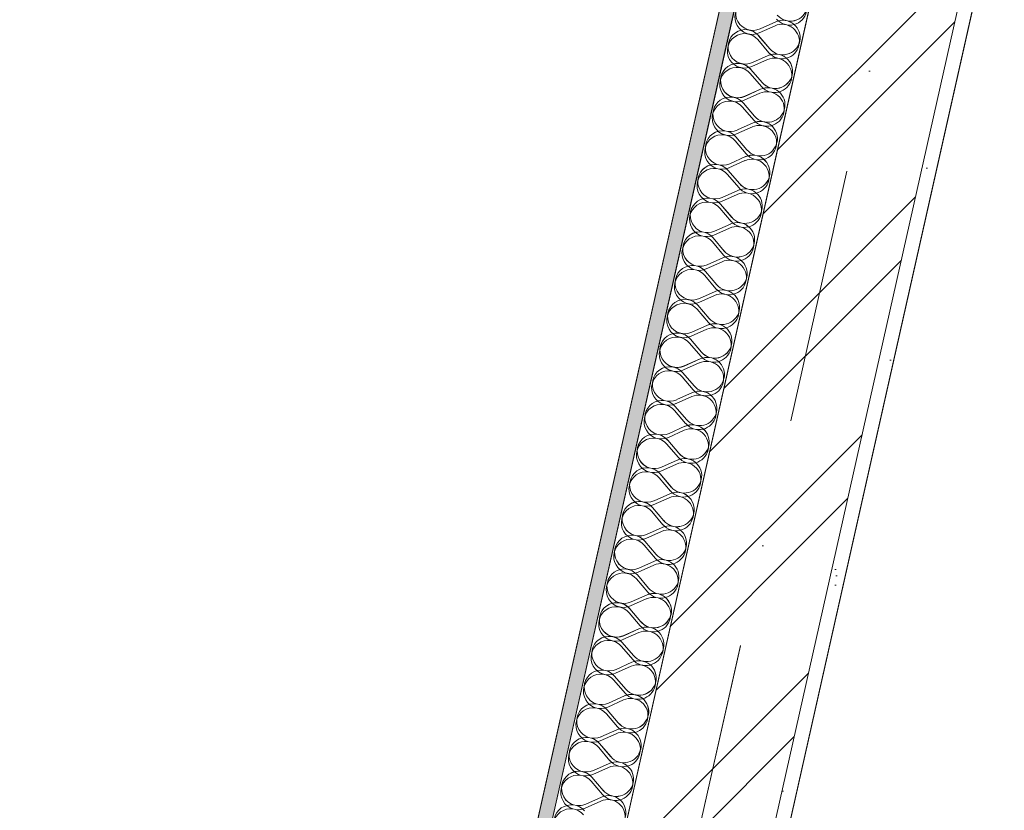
# Model space of a CAD drawing. Header units: millimetres. Extents: x -7145531 to -6681560, y 6117368 to 6219355.
# Tile 104 of 144: x -6935206 to -6933849, y 6141357 to 6142447. Entities that reach past the tile are written whole.
import ezdxf
from ezdxf.enums import TextEntityAlignment as Align

# ---------------------------------------------------------------- set-up
doc = ezdxf.new("R2010")
doc.units = ezdxf.units.MM
doc.header["$MEASUREMENT"] = 0
doc.linetypes.add('Штрихпунктирная', pattern=[670.277762, 352.777767, -176.388884, 0, -141.111112])
for name, color, linetype in [('S - квартира_помещение.АР', 7, 'Continuous'), ('S - МОП.АР', 7, 'Continuous'), ('АР-Стены_внешние_.АР', 7, 'Continuous'), ('АР-Стены_Перегородки_межквартирные_200.АР', 7, 'Continuous'), ('АР-Чертеж-Оси_Осевые размеры.АР', 7, 'Continuous')]:
    doc.layers.add(name, color=color, linetype=linetype)
for name, color, linetype, lineweight in [('АР-Стены_внешние_.АР_Ном._пера__1', 7, 'Continuous', 0), ('АР-Стены_Перегородки_межквартирные_200.АР_Ном._пера__1', 7, 'Continuous', 15), ('АР-Чертеж-Оси_Осевые размеры.АР_Ном._пера__120', 7, 'Continuous', 0)]:
    doc.layers.add(name, color=color, linetype=linetype, lineweight=lineweight)
doc.styles.add('РЎР“Р•РќР•Р\xa0Р\x98Р\xa0_РЎРўР\x98Р›Р¬_3', font='GOTHIC.TTF')
pattern_1 = [(45, (-6566190.34, 6563027.8), (-111.369318, 111.369318), [0, -105, 0, -157.5]), (110, (-6565840.34, 6563027.8), (148.001588, 53.868173), [0, -77, 0, -133])]
pattern_2 = [(45, (-6338440.43, 6562625.56), (-111.369318, 111.369318), [0, -105, 0, -157.5]), (110, (-6338090.43, 6562625.56), (148.001588, 53.868173), [0, -77, 0, -133])]

# ---------------------------------------------------------------- blocks, each defined once
blk = doc.blocks.new('Стена_9_8', base_point=(-7161756.7, 6142903.6))
at = {"layer": 'АР-Стены_внешние_.АР', "linetype": 'Continuous', "lineweight": 0, "true_color": 0x000000}
h = blk.add_hatch(dxfattribs=at)
h.set_pattern_fill('БЛОКИ_БЕТОННЫЕ_ЭФФЕКТИВН_71', color=18, style=0, pattern_type=2)
h.set_pattern_definition([(45, (-6566190.34, 6562677.8), (-127.279217, 127.279217), [])])
h.paths.add_polyline_path([(-7162334.3, 6139876.3), (-7161659.2, 6142881.7), (-7161854.3, 6142925.5), (-7162529.4, 6139920.1)])
h = blk.add_hatch(dxfattribs=at)
h.set_pattern_fill('ШТУКАТУРКА__ГИПС_01_0008', color=18, style=0, pattern_type=2)
h.set_pattern_definition(pattern_1)
h.paths.add_polyline_path([(-7162314.8, 6139871.9), (-7161639.6, 6142877.3), (-7161659.2, 6142881.7), (-7162334.3, 6139876.3)])
at = {"layer": 'АР-Стены_внешние_.АР_Ном._пера__1', "color": 7, "linetype": 'Continuous', "lineweight": 15}
blk.add_line((-7162334.3, 6139876.3), (-7161659.2, 6142881.7), dxfattribs=at)
at = {"layer": 'АР-Стены_внешние_.АР_Ном._пера__1', "color": 7, "linetype": 'Continuous', "lineweight": 15, "flags": 128}
blk.add_lwpolyline([(-7161854.3, 6142925.5), (-7162529.4, 6139920.1)], dxfattribs=at)
at = {"layer": 'АР-Стены_внешние_.АР_Ном._пера__1', "color": 7, "linetype": 'Continuous', "lineweight": 0, "flags": 128}
blk.add_lwpolyline([(-7162314.8, 6139871.9), (-7161639.6, 6142877.3)], dxfattribs=at)
blk = doc.blocks.new('*X424', base_point=(-6566190.3, 6562677.8))
at = {"layer": 'АР-Стены_внешние_.АР_Ном._пера__1', "color": 7, "linetype": 'Continuous', "lineweight": 0}
for p, q in [((-7161935.6, 6142836.7), (-7161913.9, 6142846.4)), ((-7161937.7, 6142827.4), (-7161922.3, 6142809.3)), ((-7161946.1, 6142790.2), (-7161924.4, 6142800)), ((-7161948.2, 6142780.9), (-7161932.7, 6142762.8)), ((-7161956.5, 6142743.8), (-7161934.8, 6142753.5)), ((-7161958.6, 6142734.5), (-7161943.1, 6142716.3)), ((-7161966.9, 6142697.3), (-7161945.2, 6142707.1)), ((-7161969, 6142688), (-7161953.6, 6142669.9)), ((-7161977.4, 6142650.8), (-7161955.7, 6142660.6)), ((-7161979.5, 6142641.5), (-7161964, 6142623.4)), ((-7161987.8, 6142604.4), (-7161966.1, 6142614.1)), ((-7161989.9, 6142595.1), (-7161974.4, 6142577)), ((-7161998.2, 6142557.9), (-7161976.5, 6142567.7)), ((-7162000.3, 6142548.6), (-7161984.9, 6142530.5)), ((-7162008.7, 6142511.4), (-7161987, 6142521.2)), ((-7162010.8, 6142502.2), (-7161995.3, 6142484)), ((-7162019.1, 6142465), (-7161997.4, 6142474.7)), ((-7162021.2, 6142455.7), (-7162005.7, 6142437.6)), ((-7162029.6, 6142418.5), (-7162007.8, 6142428.3)), ((-7162031.6, 6142409.2), (-7162016.2, 6142391.1)), ((-7162040, 6142372.1), (-7162018.3, 6142381.8)), ((-7162042.1, 6142362.8), (-7162026.6, 6142344.7)), ((-7162050.4, 6142325.6), (-7162028.7, 6142335.4)), ((-7162052.5, 6142316.3), (-7162037.1, 6142298.2)), ((-7162060.9, 6142279.1), (-7162039.1, 6142288.9)), ((-7162062.9, 6142269.8), (-7162047.5, 6142251.7)), ((-7162071.3, 6142232.7), (-7162049.6, 6142242.4)), ((-7162073.4, 6142223.4), (-7162057.9, 6142205.3)), ((-7162081.7, 6142186.2), (-7162060, 6142196)), ((-7162083.8, 6142176.9), (-7162068.4, 6142158.8)), ((-7162092.2, 6142139.8), (-7162070.4, 6142149.5)), ((-7162094.2, 6142130.5), (-7162078.8, 6142112.3)), ((-7162102.6, 6142093.3), (-7162080.9, 6142103.1)), ((-7162104.7, 6142084), (-7162089.2, 6142065.9)), ((-7162113, 6142046.8), (-7162091.3, 6142056.6)), ((-7162115.1, 6142037.5), (-7162099.7, 6142019.4)), ((-7162123.5, 6142000.4), (-7162101.8, 6142010.1)), ((-7162125.6, 6141991.1), (-7162110.1, 6141973)), ((-7162133.9, 6141953.9), (-7162112.2, 6141963.7)), ((-7162136, 6141944.6), (-7162120.5, 6141926.5)), ((-7162144.3, 6141907.4), (-7162122.6, 6141917.2)), ((-7162146.4, 6141898.2), (-7162131, 6141880)), ((-7162154.8, 6141861), (-7162133.1, 6141870.7)), ((-7162156.9, 6141851.7), (-7162141.4, 6141833.6)), ((-7162165.2, 6141814.5), (-7162143.5, 6141824.3)), ((-7162167.3, 6141805.2), (-7162151.8, 6141787.1)), ((-7162175.6, 6141768.1), (-7162153.9, 6141777.8))]:
    blk.add_line(p, q, dxfattribs=at)
for centre, start, end in [((-7161945.4, 6142858.4), 40.4718, 294.2116), ((-7161893.7, 6142871.2), 220.4718, 347.3417), ((-7161955.8, 6142811.9), 40.4718, 294.2116), ((-7161904.2, 6142824.7), 347.3417, 114.2116), ((-7161904.2, 6142824.7), 220.4718, 347.3417), ((-7161914.6, 6142778.3), 347.3417, 114.2116), ((-7161966.3, 6142765.5), 40.4718, 294.2116), ((-7161914.6, 6142778.3), 220.4718, 347.3417), ((-7161925, 6142731.8), 347.3417, 114.2116), ((-7161976.7, 6142719), 40.4718, 294.2116), ((-7161925, 6142731.8), 220.4718, 347.3417), ((-7161935.5, 6142685.3), 347.3417, 114.2116), ((-7161987.1, 6142672.5), 40.4718, 294.2116), ((-7161935.5, 6142685.3), 220.4718, 347.3417), ((-7161945.9, 6142638.9), 347.3417, 114.2116), ((-7161997.6, 6142626.1), 40.4718, 294.2116), ((-7161945.9, 6142638.9), 220.4718, 347.3417), ((-7161956.3, 6142592.4), 347.3417, 114.2116), ((-7162008, 6142579.6), 40.4718, 294.2116), ((-7161956.3, 6142592.4), 220.4718, 347.3417), ((-7161966.8, 6142546), 347.3417, 114.2116), ((-7162018.4, 6142533.2), 40.4718, 294.2116), ((-7161966.8, 6142546), 220.4718, 347.3417), ((-7161977.2, 6142499.5), 347.3417, 114.2116), ((-7162028.9, 6142486.7), 40.4718, 294.2116), ((-7161977.2, 6142499.5), 220.4718, 347.3417), ((-7161987.6, 6142453), 347.3417, 114.2116), ((-7162039.3, 6142440.2), 40.4718, 294.2116), ((-7161987.6, 6142453), 220.4718, 347.3417), ((-7161998.1, 6142406.6), 347.3417, 114.2116), ((-7162049.8, 6142393.8), 40.4718, 294.2116), ((-7161998.1, 6142406.6), 220.4718, 347.3417), ((-7162008.5, 6142360.1), 347.3417, 114.2116), ((-7162060.2, 6142347.3), 40.4718, 294.2116), ((-7162008.5, 6142360.1), 220.4718, 347.3417), ((-7162018.9, 6142313.6), 347.3417, 114.2116), ((-7162070.6, 6142300.9), 40.4718, 294.2116), ((-7162018.9, 6142313.6), 220.4718, 347.3417), ((-7162029.4, 6142267.2), 347.3417, 114.2116), ((-7162081.1, 6142254.4), 40.4718, 294.2116), ((-7162029.4, 6142267.2), 220.4718, 347.3417), ((-7162039.8, 6142220.7), 347.3417, 114.2116), ((-7162091.5, 6142207.9), 40.4718, 294.2116), ((-7162039.8, 6142220.7), 220.4718, 347.3417), ((-7162050.2, 6142174.3), 347.3417, 114.2116), ((-7162101.9, 6142161.5), 40.4718, 294.2116), ((-7162050.2, 6142174.3), 220.4718, 347.3417), ((-7162060.7, 6142127.8), 347.3417, 114.2116), ((-7162112.4, 6142115), 40.4718, 294.2116), ((-7162060.7, 6142127.8), 220.4718, 347.3417), ((-7162071.1, 6142081.3), 347.3417, 114.2116), ((-7162122.8, 6142068.5), 40.4718, 294.2116), ((-7162071.1, 6142081.3), 220.4718, 347.3417), ((-7162081.6, 6142034.9), 347.3417, 114.2116), ((-7162133.2, 6142022.1), 40.4718, 294.2116), ((-7162081.6, 6142034.9), 220.4718, 347.3417), ((-7162092, 6141988.4), 347.3417, 114.2116), ((-7162143.7, 6141975.6), 40.4718, 294.2116), ((-7162092, 6141988.4), 220.4718, 347.3417), ((-7162102.4, 6141942), 347.3417, 114.2116), ((-7162154.1, 6141929.2), 40.4718, 294.2116), ((-7162102.4, 6141942), 220.4718, 347.3417), ((-7162112.9, 6141895.5), 347.3417, 114.2116), ((-7162164.5, 6141882.7), 40.4718, 294.2116), ((-7162112.9, 6141895.5), 220.4718, 347.3417), ((-7162123.3, 6141849), 347.3417, 114.2116), ((-7162175, 6141836.2), 40.4718, 294.2116), ((-7162123.3, 6141849), 220.4718, 347.3417), ((-7162133.7, 6141802.6), 347.3417, 114.2116), ((-7162185.4, 6141789.8), 40.4718, 294.2116), ((-7162133.7, 6141802.6), 220.4718, 347.3417), ((-7162144.2, 6141756.1), 347.3417, 114.2116), ((-7162195.8, 6141743.3), 40.4718, 294.2116)]:
    blk.add_arc(centre, 23.8, start, end, dxfattribs=at)
blk = doc.blocks.new('Стена_163_8', base_point=(-7164340.2, 6132132.6))
at = {"layer": 'АР-Стены_внешние_.АР', "linetype": 'Continuous', "lineweight": 0, "true_color": 0x000000}
h = blk.add_hatch(dxfattribs=at)
h.set_pattern_fill('ШТУКАТУРКА__ГИПС_01_0008', color=18, style=0, pattern_type=2)
h.set_pattern_definition(pattern_1)
h.paths.add_polyline_path([(-7161215.8, 6146317.8), (-7164394.4, 6132165.3), (-7164374.8, 6132160.9), (-7161196.3, 6146313.5)])
at = {"layer": 'АР-Стены_внешние_.АР_Ном._пера__1', "color": 7, "linetype": 'Continuous', "lineweight": 0}
blk.add_line((-7161196.3, 6146313.5), (-7164374.8, 6132160.9), dxfattribs=at)
at = {"layer": 'АР-Стены_внешние_.АР_Ном._пера__1', "color": 7, "linetype": 'Continuous', "lineweight": 0, "flags": 128}
for points in [[(-7161215.8, 6146317.8), (-7164394.4, 6132165.3)], [(-7164277.3, 6132139), (-7161098.7, 6146291.6)]]:
    blk.add_lwpolyline(points, dxfattribs=at)
at = {"layer": 'АР-Стены_внешние_.АР', "color": 7, "lineweight": 0}
blk.add_blockref('*X424', (-6566190.3, 6562677.8), dxfattribs=at)
blk = doc.blocks.new('Стандартный Маркер Сетки[63]_8', base_point=(-7160680.9, 6147693.7))
at = {"layer": 'АР-Чертеж-Оси_Осевые размеры.АР_Ном._пера__120', "color": 7, "linetype": 'Штрихпунктирная', "lineweight": 0}
blk.add_line((-7160787.5, 6147219.2), (-7165571.2, 6125919.8), dxfattribs=at)
at = {"layer": 'АР-Чертеж-Оси_Осевые размеры.АР_Ном._пера__120', "color": 7, "lineweight": 0, "style": 'РЎР“Р•РќР•Р\xa0Р\x98Р\xa0_РЎРўР\x98Р›Р¬_3'}
blk.add_attdef('AC_MarkerText_1', text='', height=350, rotation=347.3417, dxfattribs=at).set_placement((-7165717.5, 6125138.4), align=Align.TOP_CENTER)
blk = doc.blocks.new('Стандартный Маркер Сетки[83]_8', base_point=(-7160680.9, 6147693.7))
at = {"layer": 'АР-Чертеж-Оси_Осевые размеры.АР_Ном._пера__120', "color": 7, "linetype": 'Штрихпунктирная', "lineweight": 0}
blk.add_line((-7160787.5, 6147219.2), (-7165571.2, 6125919.8), dxfattribs=at)
at = {"layer": 'АР-Чертеж-Оси_Осевые размеры.АР_Ном._пера__120', "color": 7, "lineweight": 0, "style": 'РЎР“Р•РќР•Р\xa0Р\x98Р\xa0_РЎРўР\x98Р›Р¬_3'}
blk.add_attdef('AC_MarkerText_1', text='', height=350, rotation=347.3417, dxfattribs=at).set_placement((-7165717.5, 6125138.4), align=Align.TOP_CENTER)
blk = doc.blocks.new('Стена_231_3', base_point=(-6934006.8, 6142501.4))
at = {"layer": 'АР-Стены_внешние_.АР', "linetype": 'Continuous', "lineweight": 0, "true_color": 0x000000}
h = blk.add_hatch(dxfattribs=at)
h.set_pattern_fill('БЛОКИ_БЕТОННЫЕ_ЭФФЕКТИВН_7A', color=18, style=0, pattern_type=2)
h.set_pattern_definition([(45, (-6338440.43, 6562275.56), (-127.279217, 127.279217), [])])
h.paths.add_polyline_path([(-6934584.4, 6139474.1), (-6933909.3, 6142479.4), (-6934104.4, 6142523.3), (-6934779.5, 6139517.9)])
h = blk.add_hatch(dxfattribs=at)
h.set_pattern_fill('ШТУКАТУРКА__ГИПС_01_0003', color=18, style=0, pattern_type=2)
h.set_pattern_definition(pattern_2)
h.paths.add_polyline_path([(-6934564.9, 6139469.7), (-6933889.7, 6142475.1), (-6933909.3, 6142479.4), (-6934584.4, 6139474.1)])
at = {"layer": 'АР-Стены_внешние_.АР_Ном._пера__1', "color": 7, "linetype": 'Continuous', "lineweight": 15}
blk.add_line((-6934584.4, 6139474.1), (-6933909.3, 6142479.4), dxfattribs=at)
at = {"layer": 'АР-Стены_внешние_.АР_Ном._пера__1', "color": 7, "linetype": 'Continuous', "lineweight": 15, "flags": 128}
blk.add_lwpolyline([(-6934104.4, 6142523.3), (-6934779.5, 6139517.9)], dxfattribs=at)
at = {"layer": 'АР-Стены_внешние_.АР_Ном._пера__1', "color": 7, "linetype": 'Continuous', "lineweight": 0, "flags": 128}
blk.add_lwpolyline([(-6934564.9, 6139469.7), (-6933889.7, 6142475.1)], dxfattribs=at)
blk = doc.blocks.new('*X873', base_point=(-6338440.4, 6562275.6))
at = {"layer": 'АР-Стены_Перегородки_межквартирные_200.АР_Ном._пера__1', "color": 7, "linetype": 'Continuous', "lineweight": 0}
for p, q in [((-6934186.7, 6142428.9), (-6934165, 6142438.7)), ((-6934188.8, 6142419.7), (-6934173.4, 6142401.5)), ((-6934197.2, 6142382.5), (-6934175.5, 6142392.2)), ((-6934199.3, 6142373.2), (-6934183.8, 6142355.1)), ((-6934207.6, 6142336), (-6934185.9, 6142345.8)), ((-6934209.7, 6142326.7), (-6934194.2, 6142308.6)), ((-6934218, 6142289.6), (-6934196.3, 6142299.3)), ((-6934220.1, 6142280.3), (-6934204.7, 6142262.2)), ((-6934228.5, 6142243.1), (-6934206.8, 6142252.9)), ((-6934230.6, 6142233.8), (-6934215.1, 6142215.7)), ((-6934238.9, 6142196.6), (-6934217.2, 6142206.4)), ((-6934241, 6142187.3), (-6934225.5, 6142169.2)), ((-6934249.3, 6142150.2), (-6934227.6, 6142159.9)), ((-6934251.4, 6142140.9), (-6934236, 6142122.8)), ((-6934259.8, 6142103.7), (-6934238.1, 6142113.5)), ((-6934261.9, 6142094.4), (-6934246.4, 6142076.3)), ((-6934270.2, 6142057.3), (-6934248.5, 6142067)), ((-6934272.3, 6142048), (-6934256.8, 6142029.8)), ((-6934280.6, 6142010.8), (-6934258.9, 6142020.6)), ((-6934282.7, 6142001.5), (-6934267.3, 6141983.4)), ((-6934291.1, 6141964.3), (-6934269.4, 6141974.1)), ((-6934293.2, 6141955), (-6934277.7, 6141936.9)), ((-6934301.5, 6141917.9), (-6934279.8, 6141927.6)), ((-6934303.6, 6141908.6), (-6934288.2, 6141890.5)), ((-6934312, 6141871.4), (-6934290.2, 6141881.2)), ((-6934314, 6141862.1), (-6934298.6, 6141844)), ((-6934322.4, 6141824.9), (-6934300.7, 6141834.7)), ((-6934324.5, 6141815.7), (-6934309, 6141797.5)), ((-6934332.8, 6141778.5), (-6934311.1, 6141788.2)), ((-6934334.9, 6141769.2), (-6934319.5, 6141751.1)), ((-6934343.3, 6141732), (-6934321.5, 6141741.8)), ((-6934345.3, 6141722.7), (-6934329.9, 6141704.6)), ((-6934353.7, 6141685.6), (-6934332, 6141695.3)), ((-6934355.8, 6141676.3), (-6934340.3, 6141658.2)), ((-6934364.1, 6141639.1), (-6934342.4, 6141648.9)), ((-6934366.2, 6141629.8), (-6934350.8, 6141611.7)), ((-6934374.6, 6141592.6), (-6934352.8, 6141602.4)), ((-6934376.6, 6141583.3), (-6934361.2, 6141565.2)), ((-6934385, 6141546.2), (-6934363.3, 6141555.9)), ((-6934387.1, 6141536.9), (-6934371.6, 6141518.8)), ((-6934395.4, 6141499.7), (-6934373.7, 6141509.5)), ((-6934397.5, 6141490.4), (-6934382.1, 6141472.3)), ((-6934405.9, 6141453.2), (-6934384.1, 6141463)), ((-6934408, 6141444), (-6934392.5, 6141425.8)), ((-6934416.3, 6141406.8), (-6934394.6, 6141416.6)), ((-6934418.4, 6141397.5), (-6934402.9, 6141379.4)), ((-6934426.7, 6141360.3), (-6934405, 6141370.1))]:
    blk.add_line(p, q, dxfattribs=at)
for centre, start, end in [((-6934196.5, 6142450.7), 40.4725, 294.2123), ((-6934144.8, 6142463.5), 220.4725, 347.3424), ((-6934155.3, 6142417), 347.3424, 114.2123), ((-6934206.9, 6142404.2), 40.4725, 294.2123), ((-6934155.3, 6142417), 220.4725, 347.3424), ((-6934165.7, 6142370.5), 347.3424, 114.2123), ((-6934217.4, 6142357.7), 40.4725, 294.2123), ((-6934165.7, 6142370.5), 220.4725, 347.3424), ((-6934176.1, 6142324.1), 347.3424, 114.2123), ((-6934227.8, 6142311.3), 40.4725, 294.2123), ((-6934176.1, 6142324.1), 220.4725, 347.3424), ((-6934186.6, 6142277.6), 347.3424, 114.2123), ((-6934238.2, 6142264.8), 40.4725, 294.2123), ((-6934186.6, 6142277.6), 220.4725, 347.3424), ((-6934197, 6142231.1), 347.3424, 114.2123), ((-6934248.7, 6142218.4), 40.4725, 294.2123), ((-6934197, 6142231.1), 220.4725, 347.3424), ((-6934207.4, 6142184.7), 347.3424, 114.2123), ((-6934259.1, 6142171.9), 40.4725, 294.2123), ((-6934207.4, 6142184.7), 220.4725, 347.3424), ((-6934217.9, 6142138.2), 347.3424, 114.2123), ((-6934269.5, 6142125.4), 40.4725, 294.2123), ((-6934217.9, 6142138.2), 220.4725, 347.3424), ((-6934280, 6142079), 40.4725, 294.2123), ((-6934228.3, 6142091.8), 347.3424, 114.2123), ((-6934228.3, 6142091.8), 220.4725, 347.3424), ((-6934238.7, 6142045.3), 347.3424, 114.2123), ((-6934290.4, 6142032.5), 40.4725, 294.2123), ((-6934238.7, 6142045.3), 220.4725, 347.3424), ((-6934249.2, 6141998.8), 347.3424, 114.2123), ((-6934300.8, 6141986), 40.4725, 294.2123), ((-6934249.2, 6141998.8), 220.4725, 347.3424), ((-6934259.6, 6141952.4), 347.3424, 114.2123), ((-6934311.3, 6141939.6), 40.4725, 294.2123), ((-6934259.6, 6141952.4), 220.4725, 347.3424), ((-6934270, 6141905.9), 347.3424, 114.2123), ((-6934321.7, 6141893.1), 40.4725, 294.2123), ((-6934270, 6141905.9), 220.4725, 347.3424), ((-6934280.5, 6141859.5), 347.3424, 114.2123), ((-6934332.2, 6141846.7), 40.4725, 294.2123), ((-6934280.5, 6141859.5), 220.4725, 347.3424), ((-6934290.9, 6141813), 347.3424, 114.2123), ((-6934342.6, 6141800.2), 40.4725, 294.2123), ((-6934290.9, 6141813), 220.4725, 347.3424), ((-6934301.3, 6141766.5), 347.3424, 114.2123), ((-6934353, 6141753.7), 40.4725, 294.2123), ((-6934301.3, 6141766.5), 220.4725, 347.3424), ((-6934311.8, 6141720.1), 347.3424, 114.2123), ((-6934363.5, 6141707.3), 40.4725, 294.2123), ((-6934311.8, 6141720.1), 220.4725, 347.3424), ((-6934322.2, 6141673.6), 347.3424, 114.2123), ((-6934373.9, 6141660.8), 40.4725, 294.2123), ((-6934322.2, 6141673.6), 220.4725, 347.3424), ((-6934332.6, 6141627.1), 347.3424, 114.2123), ((-6934384.3, 6141614.3), 40.4725, 294.2123), ((-6934332.6, 6141627.1), 220.4725, 347.3424), ((-6934343.1, 6141580.7), 347.3424, 114.2123), ((-6934394.8, 6141567.9), 40.4725, 294.2123), ((-6934343.1, 6141580.7), 220.4725, 347.3424), ((-6934353.5, 6141534.2), 347.3424, 114.2123), ((-6934405.2, 6141521.4), 40.4725, 294.2123), ((-6934353.5, 6141534.2), 220.4725, 347.3424), ((-6934363.9, 6141487.8), 347.3424, 114.2123), ((-6934415.6, 6141475), 40.4725, 294.2123), ((-6934363.9, 6141487.8), 220.4725, 347.3424), ((-6934374.4, 6141441.3), 347.3424, 114.2123), ((-6934426.1, 6141428.5), 40.4725, 294.2123), ((-6934374.4, 6141441.3), 220.4725, 347.3424), ((-6934384.8, 6141394.8), 347.3424, 114.2123), ((-6934436.5, 6141382), 40.4725, 294.2123), ((-6934384.8, 6141394.8), 220.4725, 347.3424), ((-6934395.3, 6141348.4), 347.3424, 114.2123), ((-6934446.9, 6141335.6), 40.4725, 294.2123)]:
    blk.add_arc(centre, 23.8, start, end, dxfattribs=at)
blk = doc.blocks.new('Стена_258_3', base_point=(-6933461.3, 6145935.1))
at = {"layer": 'АР-Стены_Перегородки_межквартирные_200.АР', "linetype": 'Continuous', "lineweight": 0, "true_color": 0x000000}
h = blk.add_hatch(dxfattribs=at)
h.set_pattern_fill('ШТУКАТУРКА__ГИПС_01_0003', color=18, style=0, pattern_type=2)
h.set_pattern_definition(pattern_2)
h.paths.add_polyline_path([(-6933465.7, 6145915.6), (-6936644.1, 6131763), (-6936624.6, 6131758.6), (-6933446.2, 6145911.2)])
at = {"layer": 'АР-Стены_Перегородки_межквартирные_200.АР_Ном._пера__1', "color": 7, "linetype": 'Continuous', "lineweight": 0}
blk.add_line((-6933446.2, 6145911.2), (-6936624.6, 6131758.6), dxfattribs=at)
at = {"layer": 'АР-Стены_Перегородки_межквартирные_200.АР_Ном._пера__1', "color": 7, "linetype": 'Continuous', "lineweight": 0, "flags": 128}
for points in [[(-6933465.7, 6145915.6), (-6936644.1, 6131763)], [(-6936527, 6131736.7), (-6933348.6, 6145889.3)]]:
    blk.add_lwpolyline(points, dxfattribs=at)
at = {"layer": 'АР-Стены_Перегородки_межквартирные_200.АР', "color": 7, "lineweight": 0}
blk.add_blockref('*X873', (-6338440.4, 6562275.6), dxfattribs=at)
blk = doc.blocks.new('*X876', base_point=(-6338440.4, 6562275.6))
at = {"layer": 'АР-Стены_внешние_.АР_Ном._пера__1', "color": 7, "linetype": 'Continuous', "lineweight": 0}
for p, q in [((-6934185.7, 6142434.4), (-6934164, 6142444.2)), ((-6934187.8, 6142425.1), (-6934172.4, 6142407)), ((-6934196.2, 6142388), (-6934174.4, 6142397.7)), ((-6934198.2, 6142378.7), (-6934182.8, 6142360.6)), ((-6934206.6, 6142341.5), (-6934184.9, 6142351.3)), ((-6934208.7, 6142332.2), (-6934193.2, 6142314.1)), ((-6934217, 6142295.1), (-6934195.3, 6142304.8)), ((-6934219.1, 6142285.8), (-6934203.7, 6142267.6)), ((-6934227.5, 6142248.6), (-6934205.7, 6142258.4)), ((-6934229.6, 6142239.3), (-6934214.1, 6142221.2)), ((-6934237.9, 6142202.1), (-6934216.2, 6142211.9)), ((-6934240, 6142192.8), (-6934224.5, 6142174.7)), ((-6934248.3, 6142155.7), (-6934226.6, 6142165.4)), ((-6934250.4, 6142146.4), (-6934235, 6142128.3)), ((-6934258.8, 6142109.2), (-6934237.1, 6142119)), ((-6934260.9, 6142099.9), (-6934245.4, 6142081.8)), ((-6934269.2, 6142062.7), (-6934247.5, 6142072.5)), ((-6934271.3, 6142053.5), (-6934255.8, 6142035.3)), ((-6934279.6, 6142016.3), (-6934257.9, 6142026)), ((-6934281.7, 6142007), (-6934266.3, 6141988.9)), ((-6934290.1, 6141969.8), (-6934268.4, 6141979.6)), ((-6934292.2, 6141960.5), (-6934276.7, 6141942.4)), ((-6934300.5, 6141923.4), (-6934278.8, 6141933.1)), ((-6934302.6, 6141914.1), (-6934287.1, 6141896)), ((-6934310.9, 6141876.9), (-6934289.2, 6141886.7)), ((-6934313, 6141867.6), (-6934297.6, 6141849.5)), ((-6934321.4, 6141830.4), (-6934299.7, 6141840.2)), ((-6934323.5, 6141821.1), (-6934308, 6141803)), ((-6934331.8, 6141784), (-6934310.1, 6141793.7)), ((-6934333.9, 6141774.7), (-6934318.4, 6141756.6)), ((-6934342.3, 6141737.5), (-6934320.5, 6141747.3)), ((-6934344.3, 6141728.2), (-6934328.9, 6141710.1)), ((-6934352.7, 6141691.1), (-6934331, 6141700.8)), ((-6934354.8, 6141681.8), (-6934339.3, 6141663.6)), ((-6934363.1, 6141644.6), (-6934341.4, 6141654.4)), ((-6934365.2, 6141635.3), (-6934349.8, 6141617.2)), ((-6934373.6, 6141598.1), (-6934351.8, 6141607.9)), ((-6934375.6, 6141588.8), (-6934360.2, 6141570.7)), ((-6934384, 6141551.7), (-6934362.3, 6141561.4)), ((-6934386.1, 6141542.4), (-6934370.6, 6141524.3)), ((-6934394.4, 6141505.2), (-6934372.7, 6141515)), ((-6934396.5, 6141495.9), (-6934381.1, 6141477.8)), ((-6934404.9, 6141458.7), (-6934383.1, 6141468.5)), ((-6934406.9, 6141449.5), (-6934391.5, 6141431.3)), ((-6934415.3, 6141412.3), (-6934393.6, 6141422)), ((-6934417.4, 6141403), (-6934401.9, 6141384.9)), ((-6934425.7, 6141365.8), (-6934404, 6141375.6))]:
    blk.add_line(p, q, dxfattribs=at)
for centre, start, end in [((-6934195.5, 6142456.2), 40.4718, 294.2116), ((-6934143.8, 6142468.9), 220.4718, 347.3417), ((-6934154.2, 6142422.5), 347.3417, 114.2116), ((-6934205.9, 6142409.7), 40.4718, 294.2116), ((-6934154.2, 6142422.5), 220.4718, 347.3417), ((-6934164.7, 6142376), 347.3417, 114.2116), ((-6934216.4, 6142363.2), 40.4718, 294.2116), ((-6934164.7, 6142376), 220.4718, 347.3417), ((-6934175.1, 6142329.6), 347.3417, 114.2116), ((-6934226.8, 6142316.8), 40.4718, 294.2116), ((-6934175.1, 6142329.6), 220.4718, 347.3417), ((-6934185.6, 6142283.1), 347.3417, 114.2116), ((-6934237.2, 6142270.3), 40.4718, 294.2116), ((-6934185.6, 6142283.1), 220.4718, 347.3417), ((-6934196, 6142236.6), 347.3417, 114.2116), ((-6934247.7, 6142223.8), 40.4718, 294.2116), ((-6934196, 6142236.6), 220.4718, 347.3417), ((-6934206.4, 6142190.2), 347.3417, 114.2116), ((-6934258.1, 6142177.4), 40.4718, 294.2116), ((-6934206.4, 6142190.2), 220.4718, 347.3417), ((-6934216.9, 6142143.7), 347.3417, 114.2116), ((-6934268.5, 6142130.9), 40.4718, 294.2116), ((-6934216.9, 6142143.7), 220.4718, 347.3417), ((-6934227.3, 6142097.3), 347.3417, 114.2116), ((-6934279, 6142084.5), 40.4718, 294.2116), ((-6934227.3, 6142097.3), 220.4718, 347.3417), ((-6934289.4, 6142038), 40.4718, 294.2116), ((-6934237.7, 6142050.8), 347.3417, 114.2116), ((-6934237.7, 6142050.8), 220.4718, 347.3417), ((-6934248.2, 6142004.3), 347.3417, 114.2116), ((-6934299.8, 6141991.5), 40.4718, 294.2116), ((-6934248.2, 6142004.3), 220.4718, 347.3417), ((-6934258.6, 6141957.9), 347.3417, 114.2116), ((-6934310.3, 6141945.1), 40.4718, 294.2116), ((-6934258.6, 6141957.9), 220.4718, 347.3417), ((-6934269, 6141911.4), 347.3417, 114.2116), ((-6934320.7, 6141898.6), 40.4718, 294.2116), ((-6934269, 6141911.4), 220.4718, 347.3417), ((-6934279.5, 6141864.9), 347.3417, 114.2116), ((-6934331.1, 6141852.2), 40.4718, 294.2116), ((-6934279.5, 6141864.9), 220.4718, 347.3417), ((-6934289.9, 6141818.5), 347.3417, 114.2116), ((-6934341.6, 6141805.7), 40.4718, 294.2116), ((-6934289.9, 6141818.5), 220.4718, 347.3417), ((-6934300.3, 6141772), 347.3417, 114.2116), ((-6934352, 6141759.2), 40.4718, 294.2116), ((-6934300.3, 6141772), 220.4718, 347.3417), ((-6934362.4, 6141712.8), 40.4718, 294.2116), ((-6934310.8, 6141725.6), 347.3417, 114.2116), ((-6934310.8, 6141725.6), 220.4718, 347.3417), ((-6934321.2, 6141679.1), 347.3417, 114.2116), ((-6934372.9, 6141666.3), 40.4718, 294.2116), ((-6934321.2, 6141679.1), 220.4718, 347.3417), ((-6934331.6, 6141632.6), 347.3417, 114.2116), ((-6934383.3, 6141619.8), 40.4718, 294.2116), ((-6934331.6, 6141632.6), 220.4718, 347.3417), ((-6934342.1, 6141586.2), 347.3417, 114.2116), ((-6934393.8, 6141573.4), 40.4718, 294.2116), ((-6934342.1, 6141586.2), 220.4718, 347.3417), ((-6934352.5, 6141539.7), 347.3417, 114.2116), ((-6934404.2, 6141526.9), 40.4718, 294.2116), ((-6934352.5, 6141539.7), 220.4718, 347.3417), ((-6934362.9, 6141493.3), 347.3417, 114.2116), ((-6934414.6, 6141480.5), 40.4718, 294.2116), ((-6934362.9, 6141493.3), 220.4718, 347.3417), ((-6934373.4, 6141446.8), 347.3417, 114.2116), ((-6934425.1, 6141434), 40.4718, 294.2116), ((-6934373.4, 6141446.8), 220.4718, 347.3417), ((-6934383.8, 6141400.3), 347.3417, 114.2116), ((-6934435.5, 6141387.5), 40.4718, 294.2116), ((-6934383.8, 6141400.3), 220.4718, 347.3417), ((-6934394.3, 6141353.9), 347.3417, 114.2116), ((-6934445.9, 6141341.1), 40.4718, 294.2116)]:
    blk.add_arc(centre, 23.8, start, end, dxfattribs=at)
blk = doc.blocks.new('Стена_259_3', base_point=(-6936590.3, 6131730.4))
at = {"layer": 'АР-Стены_внешние_.АР', "linetype": 'Continuous', "lineweight": 0, "true_color": 0x000000}
h = blk.add_hatch(dxfattribs=at)
h.set_pattern_fill('ШТУКАТУРКА__ГИПС_01_0003', color=18, style=0, pattern_type=2)
h.set_pattern_definition(pattern_2)
h.paths.add_polyline_path([(-6933465.9, 6145915.6), (-6936644.4, 6131763), (-6936624.9, 6131758.7), (-6933446.3, 6145911.2)])
at = {"layer": 'АР-Стены_внешние_.АР_Ном._пера__1', "color": 7, "linetype": 'Continuous', "lineweight": 0}
blk.add_line((-6933446.3, 6145911.2), (-6936624.9, 6131758.7), dxfattribs=at)
at = {"layer": 'АР-Стены_внешние_.АР_Ном._пера__1', "color": 7, "linetype": 'Continuous', "lineweight": 0, "flags": 128}
for points in [[(-6933465.9, 6145915.6), (-6936644.4, 6131763)], [(-6936527.4, 6131736.7), (-6933348.8, 6145889.3)]]:
    blk.add_lwpolyline(points, dxfattribs=at)
at = {"layer": 'АР-Стены_внешние_.АР', "color": 7, "lineweight": 0}
blk.add_blockref('*X876', (-6338440.4, 6562275.6), dxfattribs=at)
blk = doc.blocks.new('Стандартный Маркер Сетки[130]_3', base_point=(-6932931, 6147291.5))
at = {"layer": 'АР-Чертеж-Оси_Осевые размеры.АР_Ном._пера__120', "color": 7, "linetype": 'Штрихпунктирная', "lineweight": 0}
blk.add_line((-6933037.6, 6146816.9), (-6937821.3, 6125517.5), dxfattribs=at)
at = {"layer": 'АР-Чертеж-Оси_Осевые размеры.АР_Ном._пера__120', "color": 7, "lineweight": 0, "style": 'РЎР“Р•РќР•Р\xa0Р\x98Р\xa0_РЎРўР\x98Р›Р¬_3'}
blk.add_attdef('AC_MarkerText_1', text='', height=350, rotation=347.3417, dxfattribs=at).set_placement((-6937967.6, 6124736.2), align=Align.TOP_CENTER)
blk = doc.blocks.new('Стандартный Маркер Сетки[143]_3', base_point=(-6932931, 6147291.5))
at = {"layer": 'АР-Чертеж-Оси_Осевые размеры.АР_Ном._пера__120', "color": 7, "linetype": 'Штрихпунктирная', "lineweight": 0}
blk.add_line((-6933037.6, 6146816.9), (-6937821.3, 6125517.5), dxfattribs=at)
at = {"layer": 'АР-Чертеж-Оси_Осевые размеры.АР_Ном._пера__120', "color": 7, "lineweight": 0, "style": 'РЎР“Р•РќР•Р\xa0Р\x98Р\xa0_РЎРўР\x98Р›Р¬_3'}
blk.add_attdef('AC_MarkerText_1', text='', height=350, rotation=347.3417, dxfattribs=at).set_placement((-6937967.6, 6124736.2), align=Align.TOP_CENTER)

msp = doc.modelspace()

# ---------------------------------------------------------------- linework, layer by layer
at = {"layer": 'S - квартира_помещение.АР', "color": 254, "linetype": 'Continuous', "lineweight": 0, "true_color": 0xffe1c4, "flags": 128}
msp.add_lwpolyline([(-6931072.4, 6138864.6), (-6929712.7, 6144919), (-6933166.8, 6145694.7), (-6934658, 6139054.9), (-6932208.9, 6138504.9), (-6932077.5, 6139090.3)], close=True, dxfattribs=at)
at = {"layer": 'S - МОП.АР', "color": 254, "linetype": 'Continuous', "lineweight": 0, "true_color": 0xd1c7d6, "flags": 128}
msp.add_lwpolyline([(-6936644.3, 6131762.8), (-6933465.7, 6145915.6), (-6936207.3, 6146531.3), (-6936441.8, 6145487.4), (-6936842.2, 6145577.3), (-6937188.4, 6144035.6), (-6937383.6, 6144079.4), (-6937037.3, 6145621.1), (-6940101.1, 6146309.2)], dxfattribs=at)

# ---------------------------------------------------------------- block references
at = {"layer": 'АР-Стены_внешние_.АР', "color": 7, "lineweight": 0}
for name, p in [('Стена_163_8', (-6936590.3, 6131730.4)), ('Стена_259_3', (-6936590.3, 6131730.4)), ('Стена_9_8', (-6934006.8, 6142501.4)), ('Стена_231_3', (-6934006.8, 6142501.4))]:
    msp.add_blockref(name, p, dxfattribs=at)
at = {"layer": 'АР-Стены_Перегородки_межквартирные_200.АР', "color": 7, "lineweight": 0}
msp.add_blockref('Стена_258_3', (-6933461.3, 6145935.1), dxfattribs=at)
at = {"layer": 'АР-Чертеж-Оси_Осевые размеры.АР', "color": 8, "linetype": 'Continuous', "lineweight": 15}
for name in ['Стандартный Маркер Сетки[63]_8', 'Стандартный Маркер Сетки[83]_8', 'Стандартный Маркер Сетки[130]_3', 'Стандартный Маркер Сетки[143]_3']:
    msp.add_blockref(name, (-6932931, 6147291.5), dxfattribs=at)

doc.saveas('drawing.dxf')
